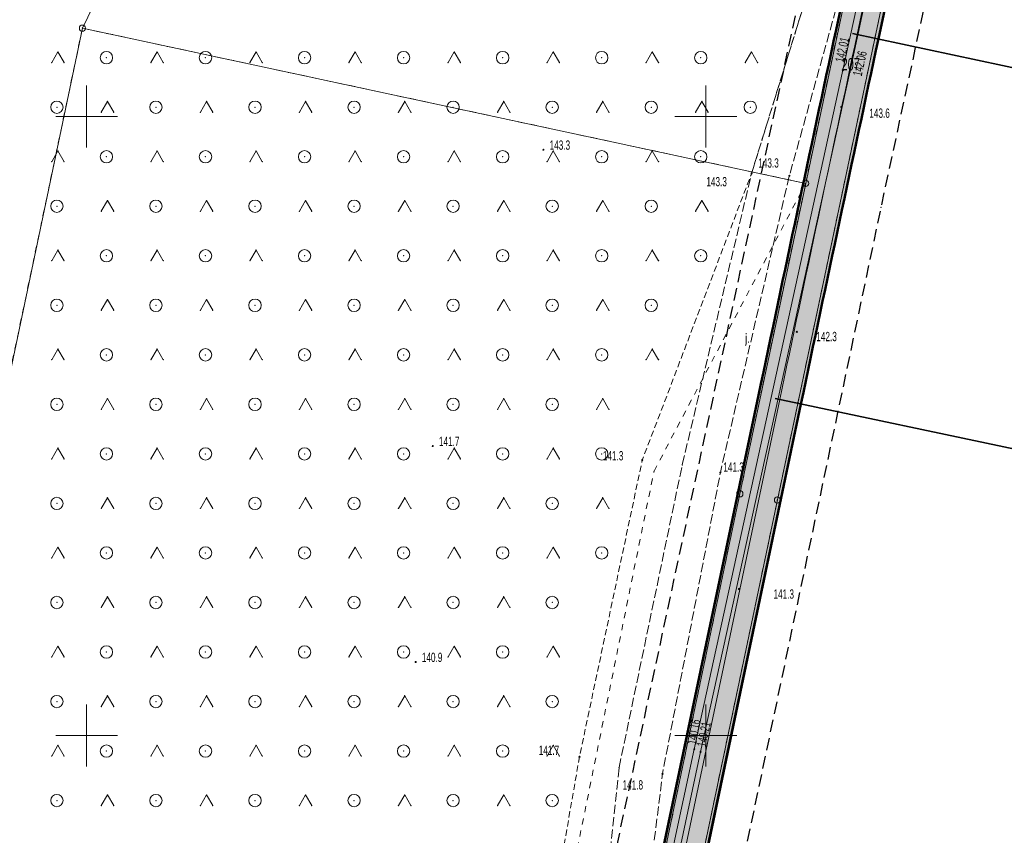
# Model space of a CAD drawing. Extents: x 6456700 to 6518119, y 5963420 to 5980059.
# Tile 132 of 256: x 6512063 to 6512143, y 5965491 to 5965557. Entities that reach past the tile are written whole.
import ezdxf
from ezdxf.enums import TextEntityAlignment as Align

# ---------------------------------------------------------------- set-up
doc = ezdxf.new("R2010")
doc.units = 0
doc.header["$MEASUREMENT"] = 0
for name, pattern in [('L_0_03', [1, 0.5, -0.5]), ('L_0_04', [1.5, 1, -0.5]), ('L_0_52', [1, 0.75, -0.25]), ('L_0_5A', [0.75, 0.5, -0.25])]:
    doc.linetypes.add(name, pattern=pattern)
doc.layers.get('0').update_dxf_attribs({"color": 2, "linetype": 'CONTINUOUS', "lineweight": 5})
for name, color, linetype, lineweight in [('18mm Kreska ciągła', 7, 'CONTINUOUS', 18), ('202_punkt_graniczny', 7, 'CONTINUOUS', 18), ('211_numer_dzialki_ewidencyjnej', 7, 'CONTINUOUS', 18), ('218_kontur_uzytku_gruntowego', 96, 'L_0_03', 18), ('219_dzialka_ewidencyjna', 7, 'CONTINUOUS', 18), ('35mm Ciągła', 7, 'CONTINUOUS', 35), ('50mm Kreska ciągła', 7, 'CONTINUOUS', 50), ('9mm Kreska ciągła', 252, 'CONTINUOUS', 9), ('jezdnia', 7, 'CONTINUOUS', 18), ('jezdnia_Atr17', 7, 'CONTINUOUS', 18), ('pikieta_naturalna', 7, 'CONTINUOUS', 18), ('pikieta_naturalna_Atr2', 7, 'CONTINUOUS', 18), ('przewod_kanalizacyjny', 7, 'CONTINUOUS', 18), ('przewod_wodociagowy', 7, 'CONTINUOUS', 18), ('rzedna', 7, 'CONTINUOUS', 18), ('rzedna_Atr2', 7, 'CONTINUOUS', 18), ('siatka_krzyrzy', 7, 'CONTINUOUS', 18), ('teren_zalesiony', 7, 'CONTINUOUS', 18), ('Zakres', 7, 'CONTINUOUS', 18)]:
    doc.layers.add(name, color=color, linetype=linetype, lineweight=lineweight)
doc.styles.get("Standard").update_dxf_attribs({"font": 'txt', "width": 0.75})

# ---------------------------------------------------------------- blocks, each defined once
blk = doc.blocks.new('mdcp_nowa')
at = {"layer": 'pikieta_naturalna', "linetype": 'Continuous', "lineweight": 18, "true_color": 0x000000}
for points in [[(6494860.94, 5982000.725, 1), (6494860.94, 5982000.815, 1)], [(6494836.89, 5981997.265, 1), (6494836.89, 5981997.355, 1)], [(6494853.7, 5981995.345, 1), (6494853.7, 5981995.435, 1)], [(6494856.75, 5981995.165, 1), (6494856.75, 5981995.255, 1)], [(6494857.35, 5981982.555, 1), (6494857.35, 5981982.645, 1)], [(6494827.95, 5981973.335, 1), (6494827.95, 5981973.425, 1)], [(6494844.87, 5981972.195, 1), (6494844.87, 5981972.285, 1)], [(6494851.18, 5981971.205, 1), (6494851.18, 5981971.295, 1)], [(6494852.68, 5981961.785, 1), (6494852.68, 5981961.875, 1)], [(6494826.57, 5981955.895, 1), (6494826.57, 5981955.985, 1)], [(6494839.8, 5981948.245, 1), (6494839.8, 5981948.335, 1)], [(6494846.51, 5981946.875, 1), (6494846.51, 5981946.965, 1)]]:
    blk.add_hatch(color=18, dxfattribs=at).paths.add_polyline_path(points)
at = {"layer": 'rzedna', "linetype": 'Continuous', "lineweight": 18, "true_color": 0x000000}
for points in [[(6494861.07, 5982003.685, 1), (6494861.07, 5982003.775, 1)], [(6494861.63, 5982003.535, 1), (6494861.63, 5982003.625, 1)], [(6494849.07, 5981948.845, 1), (6494849.07, 5981948.935, 1)], [(6494849.58, 5981948.635, 1), (6494849.58, 5981948.725, 1)]]:
    blk.add_hatch(color=18, dxfattribs=at).paths.add_polyline_path(points)
at = {"layer": '202_punkt_graniczny', "color": 7, "linetype": 'Continuous', "lineweight": 18}
for centre in [(6494799.66, 5982007.13), (6494858.07, 5981994.59), (6494852.75, 5981969.52), (6494855.79, 5981969.03)]:
    blk.add_circle(centre, 0.25, dxfattribs=at)
at = {"layer": '202_punkt_graniczny'}
for p in [(6494799.66, 5982007.13), (6494858.07, 5981994.59), (6494852.75, 5981969.52), (6494855.79, 5981969.03)]:
    blk.add_point(p, dxfattribs=at)
at = {"layer": '218_kontur_uzytku_gruntowego', "lineweight": 18, "flags": 128}
for points in [[(6494855, 5982121.3), (6494799.66, 5982007.13)], [(6494858.07, 5981994.59), (6494873.54, 5982067.42)], [(6494855.79, 5981969.03), (6494869.2, 5982032.6)], [(6494799.66, 5982007.13), (6494785.95, 5981941.99)], [(6494799.66, 5982007.13), (6494858.07, 5981994.59)], [(6494845.82, 5981971.35), (6494858.07, 5981994.59)], [(6494852.75, 5981969.52), (6494858.07, 5981994.59)], [(6494837.83, 5981932.04), (6494845.82, 5981971.35)], [(6494832.25, 5981871.72), (6494852.75, 5981969.52)], [(6494835.19, 5981871.1), (6494855.79, 5981969.03)]]:
    blk.add_lwpolyline(points, dxfattribs=at)
at = {"layer": '218_kontur_uzytku_gruntowego'}
for p in [(6494799.66, 5982007.13), (6494799.66, 5982007.13), (6494799.66, 5982007.13), (6494799.66, 5982007.13), (6494858.07, 5981994.59), (6494858.07, 5981994.59), (6494858.07, 5981994.59), (6494858.07, 5981994.59), (6494858.07, 5981994.59), (6494858.07, 5981994.59), (6494858.07, 5981994.59), (6494858.07, 5981994.59), (6494845.82, 5981971.35), (6494845.82, 5981971.35), (6494845.82, 5981971.35), (6494845.82, 5981971.35), (6494852.75, 5981969.52), (6494852.75, 5981969.52), (6494852.75, 5981969.52), (6494852.75, 5981969.52), (6494855.79, 5981969.03), (6494855.79, 5981969.03), (6494855.79, 5981969.03), (6494855.79, 5981969.03)]:
    blk.add_point(p, dxfattribs=at)
at = {"layer": '219_dzialka_ewidencyjna', "color": 3, "linetype": 'Continuous', "lineweight": 18, "flags": 128}
for points in [[(6494855, 5982121.3), (6494799.66, 5982007.13)], [(6494858.07, 5981994.59), (6494873.54, 5982067.42)], [(6494855.79, 5981969.03), (6494869.2, 5982032.6)], [(6494799.66, 5982007.13), (6494785.95, 5981941.99)], [(6494799.66, 5982007.13), (6494858.07, 5981994.59)], [(6494858.07, 5981994.59), (6494852.75, 5981969.52)], [(6494852.75, 5981969.52), (6494832.25, 5981871.72)], [(6494855.79, 5981969.03), (6494835.19, 5981871.1)]]:
    blk.add_lwpolyline(points, dxfattribs=at)
at = {"layer": '219_dzialka_ewidencyjna', "color": 3}
for p in [(6494799.66, 5982007.13), (6494799.66, 5982007.13), (6494799.66, 5982007.13), (6494858.07, 5981994.59), (6494858.07, 5981994.59), (6494858.07, 5981994.59), (6494852.75, 5981969.52), (6494852.75, 5981969.52), (6494855.79, 5981969.03), (6494855.79, 5981969.03)]:
    blk.add_point(p, dxfattribs=at)
at = {"layer": 'jezdnia', "color": 7, "linetype": 'L_0_52', "lineweight": 18, "flags": 128}
blk.add_lwpolyline([(6494843, 5981947.41), (6494848.1, 5981971.86), (6494853.7, 5981995.39), (6494858.39, 5982010.52), (6494872.69, 5982068.07), (6494867.75, 5982038.16), (6494860.84, 5982009.85), (6494856.75, 5981995.21), (6494851.18, 5981971.25), (6494846.51, 5981946.92), (6494842.93, 5981917.97), (6494839.86, 5981918.42)], close=True, dxfattribs=at)
at = {"layer": 'jezdnia'}
for p in [(6494853.7, 5981995.39), (6494856.75, 5981995.21), (6494848.1, 5981971.86), (6494851.18, 5981971.25), (6494843, 5981947.41), (6494846.51, 5981946.92)]:
    blk.add_point(p, dxfattribs=at)
at = {"layer": 'pikieta_naturalna', "color": 7, "linetype": 'Continuous', "lineweight": 18}
for centre in [(6494860.94, 5982000.77), (6494836.89, 5981997.31), (6494853.7, 5981995.39), (6494856.75, 5981995.21), (6494857.35, 5981982.6), (6494827.95, 5981973.38), (6494844.87, 5981972.24), (6494851.18, 5981971.25), (6494852.68, 5981961.83), (6494826.57, 5981955.94), (6494839.8, 5981948.29), (6494846.51, 5981946.92)]:
    blk.add_circle(centre, 0.045, dxfattribs=at)
at = {"layer": 'pikieta_naturalna'}
for p in [(6494860.94, 5982000.77), (6494836.89, 5981997.31), (6494853.7, 5981995.39), (6494856.75, 5981995.21), (6494857.35, 5981982.6), (6494827.95, 5981973.38), (6494844.87, 5981972.24), (6494851.18, 5981971.25), (6494852.68, 5981961.83), (6494826.57, 5981955.94), (6494839.8, 5981948.29), (6494846.51, 5981946.92)]:
    blk.add_point(p, dxfattribs=at)
at = {"layer": 'przewod_kanalizacyjny', "color": 34, "linetype": 'Continuous', "lineweight": 18, "flags": 128}
blk.add_lwpolyline([(6494710.02, 5981224.59), (6494712.73, 5981299.13), (6494714.74, 5981309.22), (6494725.45, 5981361.32), (6494736.71, 5981416.58), (6494748.57, 5981474.51), (6494759.64, 5981528.56), (6494769.33, 5981575.9), (6494780.23, 5981628.88), (6494789.56, 5981673.48), (6494801.12, 5981726.88), (6494812.93, 5981781.06), (6494824.61, 5981835.02), (6494837.01, 5981892.75), (6494849.07, 5981948.89), (6494861.07, 5982003.73), (6494867.35, 5982032.39), (6494874.85, 5982069.31)], dxfattribs=at)
at = {"layer": 'przewod_kanalizacyjny'}
for p in [(6494861.07, 5982003.73), (6494849.07, 5981948.89)]:
    blk.add_point(p, dxfattribs=at)
at = {"layer": 'przewod_wodociagowy', "color": 5, "linetype": 'Continuous', "lineweight": 18, "flags": 128}
blk.add_lwpolyline([(6494892.06, 5982140.59), (6494877.83, 5982080.71), (6494875.47, 5982069.24), (6494867.82, 5982032.34), (6494861.63, 5982003.58), (6494849.58, 5981948.68), (6494837.65, 5981892.5), (6494825.12, 5981834.8), (6494813.48, 5981780.79), (6494801.71, 5981726.67), (6494790.16, 5981673.27), (6494780.64, 5981628.68), (6494769.72, 5981575.76), (6494760.13, 5981528.44), (6494749.03, 5981474.44), (6494737.27, 5981416.53), (6494726.02, 5981361.28), (6494715.35, 5981309.09), (6494713.3, 5981298.99), (6494710.89, 5981224.49)], dxfattribs=at)
at = {"layer": 'przewod_wodociagowy'}
for p in [(6494861.63, 5982003.58), (6494849.58, 5981948.68)]:
    blk.add_point(p, dxfattribs=at)
at = {"layer": 'rzedna', "color": 7, "linetype": 'Continuous', "lineweight": 18}
for centre in [(6494861.07, 5982003.73), (6494861.63, 5982003.58), (6494849.07, 5981948.89), (6494849.58, 5981948.68)]:
    blk.add_circle(centre, 0.045, dxfattribs=at)
at = {"layer": 'rzedna'}
for p in [(6494861.07, 5982003.73), (6494861.63, 5982003.58), (6494849.07, 5981948.89), (6494849.58, 5981948.68)]:
    blk.add_point(p, dxfattribs=at)
at = {"layer": 'siatka_krzyrzy', "linetype": 'Continuous', "lineweight": 18, "flags": 128}
for points in [[(6494800, 5981997.5), (6494800, 5982002.5)], [(6494850, 5981997.5), (6494850, 5982002.5)], [(6494797.5, 5982000), (6494802.5, 5982000)], [(6494847.5, 5982000), (6494852.5, 5982000)], [(6494800, 5981947.5), (6494800, 5981952.5)], [(6494850, 5981947.5), (6494850, 5981952.5)], [(6494797.5, 5981950), (6494802.5, 5981950)], [(6494847.5, 5981950), (6494852.5, 5981950)]]:
    blk.add_lwpolyline(points, dxfattribs=at)
at = {"layer": 'teren_zalesiony', "color": 7, "linetype": 'L_0_5A', "lineweight": 18, "flags": 128}
blk.add_lwpolyline([(6494749.04, 5981637.69), (6494755.66, 5981670.01), (6494737.46, 5981764.28), (6494737.16, 5981791.3), (6494749.04, 5981852.67), (6494764.75, 5981913.45), (6494775.9, 5981961.48), (6494777.87, 5981989.51), (6494783.45, 5982011.84), (6494839.49, 5982122.69), (6494841.39, 5982126.46), (6494851.65, 5982122.44), (6494855, 5982121.3), (6494865.72, 5982117.22), (6494882.84, 5982111.12), (6494875.44, 5982082.97), (6494872.69, 5982068.07), (6494858.39, 5982010.52), (6494853.7, 5981995.39), (6494844.87, 5981972.24), (6494839.8, 5981948.29), (6494834.59, 5981918.29), (6494833.67, 5981895.64), (6494825.04, 5981866.45), (6494815.66, 5981839.49), (6494806.63, 5981812.44), (6494796.98, 5981779.38), (6494788.24, 5981753.69), (6494779.47, 5981722.59), (6494776.56, 5981704.35), (6494773.52, 5981676.05), (6494771.09, 5981650.72), (6494766.1, 5981631.37), (6494758.67, 5981613.63), (6494743.13, 5981581.66), (6494718.51, 5981591.3), (6494736.43, 5981613.92)], close=True, dxfattribs=at)
at = {"layer": 'teren_zalesiony', "color": 7, "linetype": 'Continuous', "lineweight": 18, "flags": 128}
for points in [[(6494797.183, 5982004.343), (6494797.683, 5982005.209)], [(6494797.683, 5982005.209), (6494798.183, 5982004.343)], [(6494805.183, 5982004.343), (6494805.683, 5982005.209)], [(6494805.683, 5982005.209), (6494806.183, 5982004.343)], [(6494813.183, 5982004.343), (6494813.683, 5982005.209)], [(6494813.683, 5982005.209), (6494814.183, 5982004.343)], [(6494821.183, 5982004.343), (6494821.683, 5982005.209)], [(6494821.683, 5982005.209), (6494822.183, 5982004.343)], [(6494829.183, 5982004.343), (6494829.683, 5982005.209)], [(6494829.683, 5982005.209), (6494830.183, 5982004.343)], [(6494837.183, 5982004.343), (6494837.683, 5982005.209)], [(6494837.683, 5982005.209), (6494838.183, 5982004.343)], [(6494845.183, 5982004.343), (6494845.683, 5982005.209)], [(6494845.683, 5982005.209), (6494846.183, 5982004.343)], [(6494853.183, 5982004.343), (6494853.683, 5982005.209)], [(6494853.683, 5982005.209), (6494854.183, 5982004.343)], [(6494801.183, 5982000.343), (6494801.683, 5982001.209)], [(6494801.683, 5982001.209), (6494802.183, 5982000.343)], [(6494809.183, 5982000.343), (6494809.683, 5982001.209)], [(6494809.683, 5982001.209), (6494810.183, 5982000.343)], [(6494817.183, 5982000.343), (6494817.683, 5982001.209)], [(6494817.683, 5982001.209), (6494818.183, 5982000.343)], [(6494825.183, 5982000.343), (6494825.683, 5982001.209)], [(6494825.683, 5982001.209), (6494826.183, 5982000.343)], [(6494833.183, 5982000.343), (6494833.683, 5982001.209)], [(6494833.683, 5982001.209), (6494834.183, 5982000.343)], [(6494841.183, 5982000.343), (6494841.683, 5982001.209)], [(6494841.683, 5982001.209), (6494842.183, 5982000.343)], [(6494849.183, 5982000.343), (6494849.683, 5982001.209)], [(6494849.683, 5982001.209), (6494850.183, 5982000.343)], [(6494797.183, 5981996.343), (6494797.683, 5981997.209)], [(6494797.683, 5981997.209), (6494798.183, 5981996.343)], [(6494805.183, 5981996.343), (6494805.683, 5981997.209)], [(6494805.683, 5981997.209), (6494806.183, 5981996.343)], [(6494813.183, 5981996.343), (6494813.683, 5981997.209)], [(6494813.683, 5981997.209), (6494814.183, 5981996.343)], [(6494821.183, 5981996.343), (6494821.683, 5981997.209)], [(6494821.683, 5981997.209), (6494822.183, 5981996.343)], [(6494829.183, 5981996.343), (6494829.683, 5981997.209)], [(6494829.683, 5981997.209), (6494830.183, 5981996.343)], [(6494837.183, 5981996.343), (6494837.683, 5981997.209)], [(6494837.683, 5981997.209), (6494838.183, 5981996.343)], [(6494845.183, 5981996.343), (6494845.683, 5981997.209)], [(6494845.683, 5981997.209), (6494846.183, 5981996.343)], [(6494801.183, 5981992.343), (6494801.683, 5981993.209)], [(6494801.683, 5981993.209), (6494802.183, 5981992.343)], [(6494809.183, 5981992.343), (6494809.683, 5981993.209)], [(6494809.683, 5981993.209), (6494810.183, 5981992.343)], [(6494817.183, 5981992.343), (6494817.683, 5981993.209)], [(6494817.683, 5981993.209), (6494818.183, 5981992.343)], [(6494825.183, 5981992.343), (6494825.683, 5981993.209)], [(6494825.683, 5981993.209), (6494826.183, 5981992.343)], [(6494833.183, 5981992.343), (6494833.683, 5981993.209)], [(6494833.683, 5981993.209), (6494834.183, 5981992.343)], [(6494841.183, 5981992.343), (6494841.683, 5981993.209)], [(6494841.683, 5981993.209), (6494842.183, 5981992.343)], [(6494849.183, 5981992.343), (6494849.683, 5981993.209)], [(6494849.683, 5981993.209), (6494850.183, 5981992.343)], [(6494797.183, 5981988.343), (6494797.683, 5981989.209)], [(6494797.683, 5981989.209), (6494798.183, 5981988.343)], [(6494805.183, 5981988.343), (6494805.683, 5981989.209)], [(6494805.683, 5981989.209), (6494806.183, 5981988.343)], [(6494813.183, 5981988.343), (6494813.683, 5981989.209)], [(6494813.683, 5981989.209), (6494814.183, 5981988.343)], [(6494821.183, 5981988.343), (6494821.683, 5981989.209)], [(6494821.683, 5981989.209), (6494822.183, 5981988.343)], [(6494829.183, 5981988.343), (6494829.683, 5981989.209)], [(6494829.683, 5981989.209), (6494830.183, 5981988.343)], [(6494837.183, 5981988.343), (6494837.683, 5981989.209)], [(6494837.683, 5981989.209), (6494838.183, 5981988.343)], [(6494845.183, 5981988.343), (6494845.683, 5981989.209)], [(6494845.683, 5981989.209), (6494846.183, 5981988.343)], [(6494801.183, 5981984.343), (6494801.683, 5981985.209)], [(6494801.683, 5981985.209), (6494802.183, 5981984.343)], [(6494809.183, 5981984.343), (6494809.683, 5981985.209)], [(6494809.683, 5981985.209), (6494810.183, 5981984.343)], [(6494817.183, 5981984.343), (6494817.683, 5981985.209)], [(6494817.683, 5981985.209), (6494818.183, 5981984.343)], [(6494825.183, 5981984.343), (6494825.683, 5981985.209)], [(6494825.683, 5981985.209), (6494826.183, 5981984.343)], [(6494833.183, 5981984.343), (6494833.683, 5981985.209)], [(6494833.683, 5981985.209), (6494834.183, 5981984.343)], [(6494841.183, 5981984.343), (6494841.683, 5981985.209)], [(6494841.683, 5981985.209), (6494842.183, 5981984.343)], [(6494797.183, 5981980.343), (6494797.683, 5981981.209)], [(6494797.683, 5981981.209), (6494798.183, 5981980.343)], [(6494805.183, 5981980.343), (6494805.683, 5981981.209)], [(6494805.683, 5981981.209), (6494806.183, 5981980.343)], [(6494813.183, 5981980.343), (6494813.683, 5981981.209)], [(6494813.683, 5981981.209), (6494814.183, 5981980.343)], [(6494821.183, 5981980.343), (6494821.683, 5981981.209)], [(6494821.683, 5981981.209), (6494822.183, 5981980.343)], [(6494829.183, 5981980.343), (6494829.683, 5981981.209)], [(6494829.683, 5981981.209), (6494830.183, 5981980.343)], [(6494837.183, 5981980.343), (6494837.683, 5981981.209)], [(6494837.683, 5981981.209), (6494838.183, 5981980.343)], [(6494845.183, 5981980.343), (6494845.683, 5981981.209)], [(6494845.683, 5981981.209), (6494846.183, 5981980.343)], [(6494801.183, 5981976.343), (6494801.683, 5981977.209)], [(6494801.683, 5981977.209), (6494802.183, 5981976.343)], [(6494809.183, 5981976.343), (6494809.683, 5981977.209)], [(6494809.683, 5981977.209), (6494810.183, 5981976.343)], [(6494817.183, 5981976.343), (6494817.683, 5981977.209)], [(6494817.683, 5981977.209), (6494818.183, 5981976.343)], [(6494825.183, 5981976.343), (6494825.683, 5981977.209)], [(6494825.683, 5981977.209), (6494826.183, 5981976.343)], [(6494833.183, 5981976.343), (6494833.683, 5981977.209)], [(6494833.683, 5981977.209), (6494834.183, 5981976.343)], [(6494841.183, 5981976.343), (6494841.683, 5981977.209)], [(6494841.683, 5981977.209), (6494842.183, 5981976.343)], [(6494797.183, 5981972.343), (6494797.683, 5981973.209)], [(6494797.683, 5981973.209), (6494798.183, 5981972.343)], [(6494805.183, 5981972.343), (6494805.683, 5981973.209)], [(6494805.683, 5981973.209), (6494806.183, 5981972.343)], [(6494813.183, 5981972.343), (6494813.683, 5981973.209)], [(6494813.683, 5981973.209), (6494814.183, 5981972.343)], [(6494821.183, 5981972.343), (6494821.683, 5981973.209)], [(6494821.683, 5981973.209), (6494822.183, 5981972.343)], [(6494829.183, 5981972.343), (6494829.683, 5981973.209)], [(6494829.683, 5981973.209), (6494830.183, 5981972.343)], [(6494837.183, 5981972.343), (6494837.683, 5981973.209)], [(6494837.683, 5981973.209), (6494838.183, 5981972.343)], [(6494801.183, 5981968.343), (6494801.683, 5981969.209)], [(6494801.683, 5981969.209), (6494802.183, 5981968.343)], [(6494809.183, 5981968.343), (6494809.683, 5981969.209)], [(6494809.683, 5981969.209), (6494810.183, 5981968.343)], [(6494817.183, 5981968.343), (6494817.683, 5981969.209)], [(6494817.683, 5981969.209), (6494818.183, 5981968.343)], [(6494825.183, 5981968.343), (6494825.683, 5981969.209)], [(6494825.683, 5981969.209), (6494826.183, 5981968.343)], [(6494833.183, 5981968.343), (6494833.683, 5981969.209)], [(6494833.683, 5981969.209), (6494834.183, 5981968.343)], [(6494841.183, 5981968.343), (6494841.683, 5981969.209)], [(6494841.683, 5981969.209), (6494842.183, 5981968.343)], [(6494797.183, 5981964.343), (6494797.683, 5981965.209)], [(6494797.683, 5981965.209), (6494798.183, 5981964.343)], [(6494805.183, 5981964.343), (6494805.683, 5981965.209)], [(6494805.683, 5981965.209), (6494806.183, 5981964.343)], [(6494813.183, 5981964.343), (6494813.683, 5981965.209)], [(6494813.683, 5981965.209), (6494814.183, 5981964.343)], [(6494821.183, 5981964.343), (6494821.683, 5981965.209)], [(6494821.683, 5981965.209), (6494822.183, 5981964.343)], [(6494829.183, 5981964.343), (6494829.683, 5981965.209)], [(6494829.683, 5981965.209), (6494830.183, 5981964.343)], [(6494837.183, 5981964.343), (6494837.683, 5981965.209)], [(6494837.683, 5981965.209), (6494838.183, 5981964.343)], [(6494801.183, 5981960.343), (6494801.683, 5981961.209)], [(6494801.683, 5981961.209), (6494802.183, 5981960.343)], [(6494809.183, 5981960.343), (6494809.683, 5981961.209)], [(6494809.683, 5981961.209), (6494810.183, 5981960.343)], [(6494817.183, 5981960.343), (6494817.683, 5981961.209)], [(6494817.683, 5981961.209), (6494818.183, 5981960.343)], [(6494825.183, 5981960.343), (6494825.683, 5981961.209)], [(6494825.683, 5981961.209), (6494826.183, 5981960.343)], [(6494833.183, 5981960.343), (6494833.683, 5981961.209)], [(6494833.683, 5981961.209), (6494834.183, 5981960.343)], [(6494797.183, 5981956.343), (6494797.683, 5981957.209)], [(6494797.683, 5981957.209), (6494798.183, 5981956.343)], [(6494805.183, 5981956.343), (6494805.683, 5981957.209)], [(6494805.683, 5981957.209), (6494806.183, 5981956.343)], [(6494813.183, 5981956.343), (6494813.683, 5981957.209)], [(6494813.683, 5981957.209), (6494814.183, 5981956.343)], [(6494821.183, 5981956.343), (6494821.683, 5981957.209)], [(6494821.683, 5981957.209), (6494822.183, 5981956.343)], [(6494829.183, 5981956.343), (6494829.683, 5981957.209)], [(6494829.683, 5981957.209), (6494830.183, 5981956.343)], [(6494837.183, 5981956.343), (6494837.683, 5981957.209)], [(6494837.683, 5981957.209), (6494838.183, 5981956.343)], [(6494801.183, 5981952.343), (6494801.683, 5981953.209)], [(6494801.683, 5981953.209), (6494802.183, 5981952.343)], [(6494809.183, 5981952.343), (6494809.683, 5981953.209)], [(6494809.683, 5981953.209), (6494810.183, 5981952.343)], [(6494817.183, 5981952.343), (6494817.683, 5981953.209)], [(6494817.683, 5981953.209), (6494818.183, 5981952.343)], [(6494825.183, 5981952.343), (6494825.683, 5981953.209)], [(6494825.683, 5981953.209), (6494826.183, 5981952.343)], [(6494833.183, 5981952.343), (6494833.683, 5981953.209)], [(6494833.683, 5981953.209), (6494834.183, 5981952.343)], [(6494797.183, 5981948.343), (6494797.683, 5981949.209)], [(6494797.683, 5981949.209), (6494798.183, 5981948.343)], [(6494805.183, 5981948.343), (6494805.683, 5981949.209)], [(6494805.683, 5981949.209), (6494806.183, 5981948.343)], [(6494813.183, 5981948.343), (6494813.683, 5981949.209)], [(6494813.683, 5981949.209), (6494814.183, 5981948.343)], [(6494821.183, 5981948.343), (6494821.683, 5981949.209)], [(6494821.683, 5981949.209), (6494822.183, 5981948.343)], [(6494829.183, 5981948.343), (6494829.683, 5981949.209)], [(6494829.683, 5981949.209), (6494830.183, 5981948.343)], [(6494837.183, 5981948.343), (6494837.683, 5981949.209)], [(6494837.683, 5981949.209), (6494838.183, 5981948.343)], [(6494801.183, 5981944.343), (6494801.683, 5981945.209)], [(6494801.683, 5981945.209), (6494802.183, 5981944.343)], [(6494809.183, 5981944.343), (6494809.683, 5981945.209)], [(6494809.683, 5981945.209), (6494810.183, 5981944.343)], [(6494817.183, 5981944.343), (6494817.683, 5981945.209)], [(6494817.683, 5981945.209), (6494818.183, 5981944.343)], [(6494825.183, 5981944.343), (6494825.683, 5981945.209)], [(6494825.683, 5981945.209), (6494826.183, 5981944.343)], [(6494833.183, 5981944.343), (6494833.683, 5981945.209)], [(6494833.683, 5981945.209), (6494834.183, 5981944.343)]]:
    blk.add_lwpolyline(points, dxfattribs=at)
at = {"layer": 'teren_zalesiony', "color": 7, "linetype": 'Continuous', "lineweight": 18}
for centre in [(6494801.596, 5982004.746), (6494809.596, 5982004.746), (6494817.596, 5982004.746), (6494825.596, 5982004.746), (6494833.596, 5982004.746), (6494841.596, 5982004.746), (6494849.596, 5982004.746), (6494797.596, 5982000.746), (6494805.596, 5982000.746), (6494813.596, 5982000.746), (6494821.596, 5982000.746), (6494829.596, 5982000.746), (6494837.596, 5982000.746), (6494845.596, 5982000.746), (6494853.596, 5982000.746), (6494801.596, 5981996.746), (6494809.596, 5981996.746), (6494817.596, 5981996.746), (6494825.596, 5981996.746), (6494833.596, 5981996.746), (6494841.596, 5981996.746), (6494849.596, 5981996.746), (6494797.596, 5981992.746), (6494805.596, 5981992.746), (6494813.596, 5981992.746), (6494821.596, 5981992.746), (6494829.596, 5981992.746), (6494837.596, 5981992.746), (6494845.596, 5981992.746), (6494801.596, 5981988.746), (6494809.596, 5981988.746), (6494817.596, 5981988.746), (6494825.596, 5981988.746), (6494833.596, 5981988.746), (6494841.596, 5981988.746), (6494849.596, 5981988.746), (6494797.596, 5981984.746), (6494805.596, 5981984.746), (6494813.596, 5981984.746), (6494821.596, 5981984.746), (6494829.596, 5981984.746), (6494837.596, 5981984.746), (6494845.596, 5981984.746), (6494801.596, 5981980.746), (6494809.596, 5981980.746), (6494817.596, 5981980.746), (6494825.596, 5981980.746), (6494833.596, 5981980.746), (6494841.596, 5981980.746), (6494797.596, 5981976.746), (6494805.596, 5981976.746), (6494813.596, 5981976.746), (6494821.596, 5981976.746), (6494829.596, 5981976.746), (6494837.596, 5981976.746), (6494801.596, 5981972.746), (6494809.596, 5981972.746), (6494817.596, 5981972.746), (6494825.596, 5981972.746), (6494833.596, 5981972.746), (6494841.596, 5981972.746), (6494797.596, 5981968.746), (6494805.596, 5981968.746), (6494813.596, 5981968.746), (6494821.596, 5981968.746), (6494829.596, 5981968.746), (6494837.596, 5981968.746), (6494801.596, 5981964.746), (6494809.596, 5981964.746), (6494817.596, 5981964.746), (6494825.596, 5981964.746), (6494833.596, 5981964.746), (6494841.596, 5981964.746), (6494797.596, 5981960.746), (6494805.596, 5981960.746), (6494813.596, 5981960.746), (6494821.596, 5981960.746), (6494829.596, 5981960.746), (6494837.596, 5981960.746), (6494801.596, 5981956.746), (6494809.596, 5981956.746), (6494817.596, 5981956.746), (6494825.596, 5981956.746), (6494833.596, 5981956.746), (6494797.596, 5981952.746), (6494805.596, 5981952.746), (6494813.596, 5981952.746), (6494821.596, 5981952.746), (6494829.596, 5981952.746), (6494837.596, 5981952.746), (6494801.596, 5981948.746), (6494809.596, 5981948.746), (6494817.596, 5981948.746), (6494825.596, 5981948.746), (6494833.596, 5981948.746), (6494797.596, 5981944.746), (6494805.596, 5981944.746), (6494813.596, 5981944.746), (6494821.596, 5981944.746), (6494829.596, 5981944.746), (6494837.596, 5981944.746)]:
    blk.add_circle(centre, 0.5, dxfattribs=at)
at = {"layer": 'teren_zalesiony'}
for p in [(6494797.683, 5982005.209), (6494797.683, 5982005.209), (6494801.596, 5982004.746), (6494805.683, 5982005.209), (6494805.683, 5982005.209), (6494809.596, 5982004.746), (6494813.683, 5982005.209), (6494813.683, 5982005.209), (6494817.596, 5982004.746), (6494821.683, 5982005.209), (6494821.683, 5982005.209), (6494825.596, 5982004.746), (6494829.683, 5982005.209), (6494829.683, 5982005.209), (6494833.596, 5982004.746), (6494837.683, 5982005.209), (6494837.683, 5982005.209), (6494841.596, 5982004.746), (6494845.683, 5982005.209), (6494845.683, 5982005.209), (6494849.596, 5982004.746), (6494853.683, 5982005.209), (6494853.683, 5982005.209), (6494797.183, 5982004.343), (6494798.183, 5982004.343), (6494805.183, 5982004.343), (6494806.183, 5982004.343), (6494813.183, 5982004.343), (6494814.183, 5982004.343), (6494821.183, 5982004.343), (6494822.183, 5982004.343), (6494829.183, 5982004.343), (6494830.183, 5982004.343), (6494837.183, 5982004.343), (6494838.183, 5982004.343), (6494845.183, 5982004.343), (6494846.183, 5982004.343), (6494853.183, 5982004.343), (6494854.183, 5982004.343), (6494797.596, 5982000.746), (6494801.683, 5982001.209), (6494801.683, 5982001.209), (6494805.596, 5982000.746), (6494809.683, 5982001.209), (6494809.683, 5982001.209), (6494813.596, 5982000.746), (6494817.683, 5982001.209), (6494817.683, 5982001.209), (6494821.596, 5982000.746), (6494825.683, 5982001.209), (6494825.683, 5982001.209), (6494829.596, 5982000.746), (6494833.683, 5982001.209), (6494833.683, 5982001.209), (6494837.596, 5982000.746), (6494841.683, 5982001.209), (6494841.683, 5982001.209), (6494845.596, 5982000.746), (6494849.683, 5982001.209), (6494849.683, 5982001.209), (6494853.596, 5982000.746), (6494801.183, 5982000.343), (6494802.183, 5982000.343), (6494809.183, 5982000.343), (6494810.183, 5982000.343), (6494817.183, 5982000.343), (6494818.183, 5982000.343), (6494825.183, 5982000.343), (6494826.183, 5982000.343), (6494833.183, 5982000.343), (6494834.183, 5982000.343), (6494841.183, 5982000.343), (6494842.183, 5982000.343), (6494849.183, 5982000.343), (6494850.183, 5982000.343), (6494797.683, 5981997.209), (6494797.683, 5981997.209), (6494801.596, 5981996.746), (6494805.683, 5981997.209), (6494805.683, 5981997.209), (6494809.596, 5981996.746), (6494813.683, 5981997.209), (6494813.683, 5981997.209), (6494817.596, 5981996.746), (6494821.683, 5981997.209), (6494821.683, 5981997.209), (6494825.596, 5981996.746), (6494829.683, 5981997.209), (6494829.683, 5981997.209), (6494833.596, 5981996.746), (6494837.683, 5981997.209), (6494837.683, 5981997.209), (6494841.596, 5981996.746), (6494845.683, 5981997.209), (6494845.683, 5981997.209), (6494849.596, 5981996.746), (6494797.183, 5981996.343), (6494798.183, 5981996.343), (6494805.183, 5981996.343), (6494806.183, 5981996.343), (6494813.183, 5981996.343), (6494814.183, 5981996.343), (6494821.183, 5981996.343), (6494822.183, 5981996.343), (6494829.183, 5981996.343), (6494830.183, 5981996.343), (6494837.183, 5981996.343), (6494838.183, 5981996.343), (6494845.183, 5981996.343), (6494846.183, 5981996.343), (6494853.7, 5981995.39), (6494797.596, 5981992.746), (6494801.683, 5981993.209), (6494801.683, 5981993.209), (6494805.596, 5981992.746), (6494809.683, 5981993.209), (6494809.683, 5981993.209), (6494813.596, 5981992.746), (6494817.683, 5981993.209), (6494817.683, 5981993.209), (6494821.596, 5981992.746), (6494825.683, 5981993.209), (6494825.683, 5981993.209), (6494829.596, 5981992.746), (6494833.683, 5981993.209), (6494833.683, 5981993.209), (6494837.596, 5981992.746), (6494841.683, 5981993.209), (6494841.683, 5981993.209), (6494845.596, 5981992.746), (6494849.683, 5981993.209), (6494849.683, 5981993.209), (6494801.183, 5981992.343), (6494802.183, 5981992.343), (6494809.183, 5981992.343), (6494810.183, 5981992.343), (6494817.183, 5981992.343), (6494818.183, 5981992.343), (6494825.183, 5981992.343), (6494826.183, 5981992.343), (6494833.183, 5981992.343), (6494834.183, 5981992.343), (6494841.183, 5981992.343), (6494842.183, 5981992.343), (6494849.183, 5981992.343), (6494850.183, 5981992.343), (6494797.683, 5981989.209), (6494797.683, 5981989.209), (6494801.596, 5981988.746), (6494805.683, 5981989.209), (6494805.683, 5981989.209), (6494809.596, 5981988.746), (6494813.683, 5981989.209), (6494813.683, 5981989.209), (6494817.596, 5981988.746), (6494821.683, 5981989.209), (6494821.683, 5981989.209), (6494825.596, 5981988.746), (6494829.683, 5981989.209), (6494829.683, 5981989.209), (6494833.596, 5981988.746), (6494837.683, 5981989.209), (6494837.683, 5981989.209), (6494841.596, 5981988.746), (6494845.683, 5981989.209), (6494845.683, 5981989.209), (6494849.596, 5981988.746), (6494797.183, 5981988.343), (6494798.183, 5981988.343), (6494805.183, 5981988.343), (6494806.183, 5981988.343), (6494813.183, 5981988.343), (6494814.183, 5981988.343), (6494821.183, 5981988.343), (6494822.183, 5981988.343), (6494829.183, 5981988.343), (6494830.183, 5981988.343), (6494837.183, 5981988.343), (6494838.183, 5981988.343), (6494845.183, 5981988.343), (6494846.183, 5981988.343), (6494797.596, 5981984.746), (6494801.683, 5981985.209), (6494801.683, 5981985.209), (6494805.596, 5981984.746), (6494809.683, 5981985.209), (6494809.683, 5981985.209), (6494813.596, 5981984.746), (6494817.683, 5981985.209), (6494817.683, 5981985.209), (6494821.596, 5981984.746), (6494825.683, 5981985.209), (6494825.683, 5981985.209), (6494829.596, 5981984.746), (6494833.683, 5981985.209), (6494833.683, 5981985.209), (6494837.596, 5981984.746), (6494841.683, 5981985.209), (6494841.683, 5981985.209), (6494845.596, 5981984.746), (6494801.183, 5981984.343), (6494802.183, 5981984.343), (6494809.183, 5981984.343), (6494810.183, 5981984.343), (6494817.183, 5981984.343), (6494818.183, 5981984.343), (6494825.183, 5981984.343), (6494826.183, 5981984.343), (6494833.183, 5981984.343), (6494834.183, 5981984.343), (6494841.183, 5981984.343), (6494842.183, 5981984.343), (6494797.683, 5981981.209), (6494797.683, 5981981.209), (6494801.596, 5981980.746), (6494805.683, 5981981.209), (6494805.683, 5981981.209), (6494809.596, 5981980.746), (6494813.683, 5981981.209), (6494813.683, 5981981.209), (6494817.596, 5981980.746), (6494821.683, 5981981.209), (6494821.683, 5981981.209), (6494825.596, 5981980.746), (6494829.683, 5981981.209), (6494829.683, 5981981.209), (6494833.596, 5981980.746), (6494837.683, 5981981.209), (6494837.683, 5981981.209), (6494841.596, 5981980.746), (6494845.683, 5981981.209), (6494845.683, 5981981.209), (6494797.183, 5981980.343), (6494798.183, 5981980.343), (6494805.183, 5981980.343), (6494806.183, 5981980.343), (6494813.183, 5981980.343), (6494814.183, 5981980.343), (6494821.183, 5981980.343), (6494822.183, 5981980.343), (6494829.183, 5981980.343), (6494830.183, 5981980.343), (6494837.183, 5981980.343), (6494838.183, 5981980.343), (6494845.183, 5981980.343), (6494846.183, 5981980.343), (6494797.596, 5981976.746), (6494801.683, 5981977.209), (6494801.683, 5981977.209), (6494805.596, 5981976.746), (6494809.683, 5981977.209), (6494809.683, 5981977.209), (6494813.596, 5981976.746), (6494817.683, 5981977.209), (6494817.683, 5981977.209), (6494821.596, 5981976.746), (6494825.683, 5981977.209), (6494825.683, 5981977.209), (6494829.596, 5981976.746), (6494833.683, 5981977.209), (6494833.683, 5981977.209), (6494837.596, 5981976.746), (6494841.683, 5981977.209), (6494841.683, 5981977.209), (6494801.183, 5981976.343), (6494802.183, 5981976.343), (6494809.183, 5981976.343), (6494810.183, 5981976.343), (6494817.183, 5981976.343), (6494818.183, 5981976.343), (6494825.183, 5981976.343), (6494826.183, 5981976.343), (6494833.183, 5981976.343), (6494834.183, 5981976.343), (6494841.183, 5981976.343), (6494842.183, 5981976.343), (6494797.683, 5981973.209), (6494797.683, 5981973.209), (6494801.596, 5981972.746), (6494805.683, 5981973.209), (6494805.683, 5981973.209), (6494809.596, 5981972.746), (6494813.683, 5981973.209), (6494813.683, 5981973.209), (6494817.596, 5981972.746), (6494821.683, 5981973.209), (6494821.683, 5981973.209), (6494825.596, 5981972.746), (6494829.683, 5981973.209), (6494829.683, 5981973.209), (6494833.596, 5981972.746), (6494837.683, 5981973.209), (6494837.683, 5981973.209), (6494841.596, 5981972.746), (6494797.183, 5981972.343), (6494798.183, 5981972.343), (6494805.183, 5981972.343), (6494806.183, 5981972.343), (6494813.183, 5981972.343), (6494814.183, 5981972.343), (6494821.183, 5981972.343), (6494822.183, 5981972.343), (6494829.183, 5981972.343), (6494830.183, 5981972.343), (6494837.183, 5981972.343), (6494838.183, 5981972.343), (6494844.87, 5981972.24), (6494797.596, 5981968.746), (6494801.683, 5981969.209), (6494801.683, 5981969.209), (6494805.596, 5981968.746), (6494809.683, 5981969.209), (6494809.683, 5981969.209), (6494813.596, 5981968.746), (6494817.683, 5981969.209), (6494817.683, 5981969.209), (6494821.596, 5981968.746), (6494825.683, 5981969.209), (6494825.683, 5981969.209), (6494829.596, 5981968.746), (6494833.683, 5981969.209), (6494833.683, 5981969.209), (6494837.596, 5981968.746), (6494841.683, 5981969.209), (6494841.683, 5981969.209), (6494801.183, 5981968.343), (6494802.183, 5981968.343), (6494809.183, 5981968.343), (6494810.183, 5981968.343), (6494817.183, 5981968.343), (6494818.183, 5981968.343), (6494825.183, 5981968.343), (6494826.183, 5981968.343), (6494833.183, 5981968.343), (6494834.183, 5981968.343), (6494841.183, 5981968.343), (6494842.183, 5981968.343), (6494797.683, 5981965.209), (6494797.683, 5981965.209), (6494801.596, 5981964.746), (6494805.683, 5981965.209), (6494805.683, 5981965.209), (6494809.596, 5981964.746), (6494813.683, 5981965.209), (6494813.683, 5981965.209), (6494817.596, 5981964.746), (6494821.683, 5981965.209), (6494821.683, 5981965.209), (6494825.596, 5981964.746), (6494829.683, 5981965.209), (6494829.683, 5981965.209), (6494833.596, 5981964.746), (6494837.683, 5981965.209), (6494837.683, 5981965.209), (6494841.596, 5981964.746), (6494797.183, 5981964.343), (6494798.183, 5981964.343), (6494805.183, 5981964.343), (6494806.183, 5981964.343), (6494813.183, 5981964.343), (6494814.183, 5981964.343), (6494821.183, 5981964.343), (6494822.183, 5981964.343), (6494829.183, 5981964.343), (6494830.183, 5981964.343), (6494837.183, 5981964.343), (6494838.183, 5981964.343), (6494797.596, 5981960.746), (6494801.683, 5981961.209), (6494801.683, 5981961.209), (6494805.596, 5981960.746), (6494809.683, 5981961.209), (6494809.683, 5981961.209), (6494813.596, 5981960.746), (6494817.683, 5981961.209), (6494817.683, 5981961.209), (6494821.596, 5981960.746), (6494825.683, 5981961.209), (6494825.683, 5981961.209), (6494829.596, 5981960.746), (6494833.683, 5981961.209), (6494833.683, 5981961.209), (6494837.596, 5981960.746), (6494801.183, 5981960.343), (6494802.183, 5981960.343), (6494809.183, 5981960.343), (6494810.183, 5981960.343), (6494817.183, 5981960.343), (6494818.183, 5981960.343), (6494825.183, 5981960.343), (6494826.183, 5981960.343), (6494833.183, 5981960.343), (6494834.183, 5981960.343), (6494797.683, 5981957.209), (6494797.683, 5981957.209), (6494801.596, 5981956.746), (6494805.683, 5981957.209), (6494805.683, 5981957.209), (6494809.596, 5981956.746), (6494813.683, 5981957.209), (6494813.683, 5981957.209), (6494817.596, 5981956.746), (6494821.683, 5981957.209), (6494821.683, 5981957.209), (6494825.596, 5981956.746), (6494829.683, 5981957.209), (6494829.683, 5981957.209), (6494833.596, 5981956.746), (6494837.683, 5981957.209), (6494837.683, 5981957.209), (6494797.183, 5981956.343), (6494798.183, 5981956.343), (6494805.183, 5981956.343), (6494806.183, 5981956.343), (6494813.183, 5981956.343), (6494814.183, 5981956.343), (6494821.183, 5981956.343), (6494822.183, 5981956.343), (6494829.183, 5981956.343), (6494830.183, 5981956.343), (6494837.183, 5981956.343), (6494838.183, 5981956.343), (6494797.596, 5981952.746), (6494801.683, 5981953.209), (6494801.683, 5981953.209), (6494805.596, 5981952.746), (6494809.683, 5981953.209), (6494809.683, 5981953.209), (6494813.596, 5981952.746), (6494817.683, 5981953.209), (6494817.683, 5981953.209), (6494821.596, 5981952.746), (6494825.683, 5981953.209), (6494825.683, 5981953.209), (6494829.596, 5981952.746), (6494833.683, 5981953.209), (6494833.683, 5981953.209), (6494837.596, 5981952.746), (6494801.183, 5981952.343), (6494802.183, 5981952.343), (6494809.183, 5981952.343), (6494810.183, 5981952.343), (6494817.183, 5981952.343), (6494818.183, 5981952.343), (6494825.183, 5981952.343), (6494826.183, 5981952.343), (6494833.183, 5981952.343), (6494834.183, 5981952.343), (6494797.683, 5981949.209), (6494797.683, 5981949.209), (6494805.683, 5981949.209), (6494805.683, 5981949.209), (6494813.683, 5981949.209), (6494813.683, 5981949.209), (6494821.683, 5981949.209), (6494821.683, 5981949.209), (6494829.683, 5981949.209), (6494829.683, 5981949.209), (6494837.683, 5981949.209), (6494837.683, 5981949.209), (6494797.183, 5981948.343), (6494798.183, 5981948.343), (6494801.596, 5981948.746), (6494805.183, 5981948.343), (6494806.183, 5981948.343), (6494809.596, 5981948.746), (6494813.183, 5981948.343), (6494814.183, 5981948.343), (6494817.596, 5981948.746), (6494821.183, 5981948.343), (6494822.183, 5981948.343), (6494825.596, 5981948.746), (6494829.183, 5981948.343), (6494830.183, 5981948.343), (6494833.596, 5981948.746), (6494837.183, 5981948.343), (6494838.183, 5981948.343), (6494839.8, 5981948.29), (6494801.683, 5981945.209), (6494801.683, 5981945.209), (6494809.683, 5981945.209), (6494809.683, 5981945.209), (6494817.683, 5981945.209), (6494817.683, 5981945.209), (6494825.683, 5981945.209), (6494825.683, 5981945.209), (6494833.683, 5981945.209), (6494833.683, 5981945.209), (6494797.596, 5981944.746), (6494801.183, 5981944.343), (6494802.183, 5981944.343), (6494805.596, 5981944.746), (6494809.183, 5981944.343), (6494810.183, 5981944.343), (6494813.596, 5981944.746), (6494817.183, 5981944.343), (6494818.183, 5981944.343), (6494821.596, 5981944.746), (6494825.183, 5981944.343), (6494826.183, 5981944.343), (6494829.596, 5981944.746), (6494833.183, 5981944.343), (6494834.183, 5981944.343), (6494837.596, 5981944.746)]:
    blk.add_point(p, dxfattribs=at)
at = {"layer": 'Zakres', "linetype": 'L_0_04', "lineweight": 25, "flags": 128}
blk.add_lwpolyline([(6495113.77, 5985050.22), (6495121.12, 5984877.07), (6495125.76, 5984757.87), (6495129.89, 5984649.81), (6495141.08, 5984611.3), (6495145.77, 5984544.53), (6495147.36, 5984487.27), (6495157.22, 5984392.07), (6495162.95, 5984387.45), (6495180.24, 5984384.16), (6495229.5, 5984386.61), (6495251.65, 5984373.41), (6495258.77, 5984357.12), (6495255.44, 5984330.44), (6495250.77, 5984304.39), (6495252.21, 5984282.78), (6495255.46, 5984256.45), (6495254.94, 5984238.25), (6495266.4, 5984211), (6495277.24, 5984182.33), (6495294.2, 5984133.19), (6495300.94, 5984095.37), (6495313.24, 5984037.69), (6495317.44, 5983978.18), (6495300.35, 5983922.18), (6495282.35, 5983883.38), (6495266.21, 5983862.23), (6495242.03, 5983839.67), (6495211.11, 5983816.86), (6495158.26, 5983772.66), (6495130.6, 5983651.16), (6495116.31, 5983543.43), (6495129.51, 5983346.73), (6495134.58, 5983264.71), (6495139.64, 5983186.97), (6495193.25, 5983077.94), (6495199.2, 5983041.97), (6495206.23, 5983026), (6495208.96, 5983004.88), (6495202.27, 5982979.48), (6495202.42, 5982950.13), (6495209.35, 5982897.38), (6495215.97, 5982850.34), (6495228.6, 5982809.97), (6495226.85, 5982778.82), (6495225.04, 5982750.56), (6495220.26, 5982723.37), (6495226.54, 5982679.97), (6495206.06, 5982669.48), (6495192.68, 5982657.71), (6495184.57, 5982648.65), (6495174.78, 5982624.58), (6495164.23, 5982604.61), (6495150.7, 5982588.3), (6495137.69, 5982582.43), (6495118.26, 5982573.75), (6495100.35, 5982558.42), (6495090.36, 5982544.99), (6495075.87, 5982519.06), (6495060.83, 5982499.68), (6495049.41, 5982485.49), (6495035.07, 5982459.7), (6495006.7, 5982406.64), (6494980.89, 5982351.84), (6494944.35, 5982293.29), (6494925.72, 5982250.11), (6494905.2, 5982190.37), (6494898.43, 5982153.5), (6494879.51, 5982063.89), (6494864.14, 5981992.66), (6494816.93, 5981768.61), (6494777.79, 5981577.7), (6494739.84, 5981394.72), (6494718.65, 5981297.89), (6494716.45, 5981237.31), (6494738.62, 5981208.21), (6494776.48, 5981173.06), (6494817.16, 5981137.44), (6494847.63, 5981109.8), (6494877.39, 5981077.08), (6494912.75, 5981030.55), (6494916.06, 5981014.71), (6494903.86, 5980957.01), (6494916.13, 5980953.51), (6494892.32, 5980927.59), (6494850.7, 5980858.8), (6494806.81, 5980779.89), (6494785.1, 5980753.49), (6494715.22, 5980723.29), (6494679.96, 5980686.78), (6494651.35, 5980651.29), (6494549.14, 5980683.24), (6494511.84, 5980659.66), (6494443.61, 5980630.33), (6494428.78, 5980598.6), (6494431.58, 5980579.46), (6494420.56, 5980549.76), (6494416.45, 5980528.2), (6494403.86, 5980507.16), (6494388.89, 5980482.96), (6494365.32, 5980407.99), (6494335.67, 5980315.15), (6494332.29, 5980297.41), (6494335.1, 5980278.18), (6494347.25, 5980254.84), (6494336.79, 5980250.09), (6494300.04, 5980271.34), (6494320.8, 5980301.43), (6494336.81, 5980349.17), (6494344.85, 5980380.92), (6494360.85, 5980437.13), (6494374.18, 5980476.38), (6494386.14, 5980498.84), (6494403.02, 5980528.52), (6494411.33, 5980563.19), (6494420.84, 5980586.25), (6494420.25, 5980601.11), (6494434.95, 5980635.94), (6494446.75, 5980644.99), (6494465.77, 5980647.27), (6494513.02, 5980669.46), (6494507.85, 5980679.68), (6494547.89, 5980705.83), (6494570.06, 5980691.34), (6494636.17, 5980669.05), (6494706.14, 5980756.86), (6494742.78, 5980772.58), (6494798.53, 5980814.27), (6494826.12, 5980867.97), (6494849.57, 5980908.6), (6494845.35, 5980942.01), (6494853.94, 5980970.83), (6494891.08, 5980960.54), (6494890.11, 5980965.73), (6494903.94, 5981025.69), (6494869.98, 5981070.3), (6494770.97, 5981160.58), (6494728.18, 5981200.64), (6494706.13, 5981229.56), (6494707.94, 5981299.75), (6494728.84, 5981398.1), (6494767.06, 5981580.19), (6494806.17, 5981770.55), (6494854.36, 5981994.76), (6494869.73, 5982065.97), (6494888.61, 5982155.44), (6494891.67, 5982173.95), (6494895.82, 5982197.45), (6494916.38, 5982253.72), (6494935.47, 5982297.95), (6494954.97, 5982331.67), (6494972.09, 5982356.64), (6494997.76, 5982411.14), (6495026.29, 5982464.48), (6495041.09, 5982491.09), (6495052.99, 5982505.88), (6495067.51, 5982524.6), (6495081.94, 5982550.43), (6495092.99, 5982565.28), (6495112.86, 5982582.29), (6495133.59, 5982591.55), (6495144.48, 5982596.46), (6495155.87, 5982610.19), (6495165.7, 5982628.8), (6495175.96, 5982654.03), (6495185.62, 5982664.83), (6495200.4, 5982677.82), (6495212.49, 5982688.04), (6495209.64, 5982723.43), (6495215.22, 5982750.57), (6495216.87, 5982779.54), (6495218.31, 5982809.31), (6495206.86, 5982847.92), (6495199.44, 5982894.74), (6495192.11, 5982948.71), (6495190.16, 5982979.24), (6495183.47, 5983075.16), (6495129.79, 5983184.34), (6495124.6, 5983264.07), (6495119.53, 5983346.09), (6495106.27, 5983543.75), (6495120.74, 5983652.9), (6495148.75, 5983779.42), (6495204.15, 5983826.04), (6495273.41, 5983889.36), (6495288.53, 5983927.42), (6495300.83, 5983964.69), (6495303.91, 5983980.14), (6495301.32, 5984039.55), (6495291.1, 5984093.63), (6495284.5, 5984130.67), (6495267.84, 5984178.93), (6495257.12, 5984207.3), (6495244.96, 5984236.19), (6495244.79, 5984255.42), (6495242.25, 5984281.97), (6495240.71, 5984304.95), (6495245.55, 5984331.94), (6495248.51, 5984355.64), (6495243.77, 5984366.47), (6495226.98, 5984376.47), (6495179.54, 5984374.12), (6495158.61, 5984378.09), (6495147.7, 5984386.91), (6495137.38, 5984486.61), (6495135.78, 5984544.04), (6495131.18, 5984609.54), (6495119.95, 5984648.2), (6495115.76, 5984757.49), (6495111.12, 5984876.67), (6495103.73, 5985050.93), (6495109.36, 5985081.73), (6495120.41, 5985085.88)], close=True, dxfattribs=at)
at = {"layer": 'Zakres'}
for p in [(6494854.36, 5981994.76), (6494864.14, 5981992.66)]:
    blk.add_point(p, dxfattribs=at)
at = {"layer": '211_numer_dzialki_ewidencyjnej', "color": 7, "lineweight": 20, "width": 0.66}
blk.add_text('207', height=1, dxfattribs=at).set_placement((6494860.97, 5982004.71), align=Align.TOP_LEFT)
at = {"layer": 'jezdnia_Atr17', "color": 7, "lineweight": 15, "width": 0.66}
blk.add_text('j.', height=0.75, dxfattribs=at).set_placement((6494853.19, 5981982.46), align=Align.TOP_LEFT)
at = {"layer": 'pikieta_naturalna_Atr2', "color": 7, "lineweight": 15, "width": 0.66}
for s, p in [('143.6', (6494863.21, 5982000.64)), ('143.3', (6494837.39, 5981998.06)), ('143.3', (6494854.24, 5981996.62)), ('143.3', (6494850.05, 5981995.11)), ('142.3', (6494858.93, 5981982.6)), ('141.7', (6494828.45, 5981974.13)), ('141.3', (6494841.69, 5981972.97)), ('141.3', (6494851.42, 5981972.06)), ('141.3', (6494855.47, 5981961.8)), ('140.9', (6494827.07, 5981956.69)), ('141.7', (6494836.51, 5981949.19)), ('141.8', (6494843.28, 5981946.39))]:
    blk.add_text(s, height=0.75, dxfattribs=at).set_placement(p, align=Align.TOP_LEFT)
at = {"layer": 'rzedna_Atr2', "color": 7, "lineweight": 15, "width": 0.66}
for s, rotation, p in [('142.01', 77.8, (6494860.437, 5982004.479)), ('142.06', 77.6, (6494861.857, 5982003.371)), ('140.16', 80.5, (6494848.49, 5981949.363)), ('140.21', 78.3, (6494849.266, 5981949.183))]:
    blk.add_text(s, height=0.75, rotation=rotation, dxfattribs=at).set_placement(p, align=Align.TOP_LEFT)

msp = doc.modelspace()

# ---------------------------------------------------------------- block references
at = {"linetype": 'ByBlock'}
msp.add_blockref('mdcp_nowa', (17268.786, -16450.998), dxfattribs=at)

# ---------------------------------------------------------------- next in the draw order: hatches: boundary and pattern name
at = {"layer": '9mm Kreska ciągła'}
h = msp.add_hatch(dxfattribs=at)
h.set_pattern_fill('SAND_AND_LIME', color=4, scale=0.1)
h.set_pattern_definition([(37.5, (6506978.44693, 5965466.5146), (-0.0068032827, 0.208096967), [0, -0.16416, 0, -0.1836, 0, -0.1755]), (7.5, (6506978.44693, 5965466.5146), (0.191135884, 0.304791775), [0, -0.08856, 0, -0.14796, 0, -0.0567]), (-32.5, (6506978.3141, 5965466.5146), (0.336327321, 0.000611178), [0, -0.054, 0, -0.1944, 0, -0.2538]), (-42.5, (6506978.3141, 5965466.5146), (0.324661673, 0.094788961), [0, -0.027, 0, -0.12744, 0, -0.1458])])
h.paths.add_polyline_path([(6512110.549, 5965467.143), (6512123.051, 5965526.497, -0.000754), (6512129.304, 5965555.993), (6512164.146, 5965719.115, 0.050063), (6512164.212, 5965719.71), (6512170.437, 5965706.021), (6512170.11, 5965706.459, 0.64448), (6512164.772, 5965705.291), (6512132.727, 5965555.262, 0.000754), (6512126.476, 5965525.776), (6512113.974, 5965466.422), (6512110.549, 5965467.143)])

# ---------------------------------------------------------------- next in the draw order: linework, layer by layer
at = {"layer": '18mm Kreska ciągła', "color": 4, "ltscale": 0.1}
msp.add_line((6512163.177, 5965706.2), (6512131.016, 5965555.627), dxfattribs=at)
msp.add_lwpolyline([(6512124.763, 5965526.137), (6511981.952, 5964848.133, 0.046783), (6511981.208, 5964841.64), (6511980.073, 5964786.562, 0.193797), (6511985.368, 5964772.589), (6512012.531, 5964743.143, 0.025742), (6512030.868, 5964725.211), (6512140.209, 5964628.776, -0.068261), (6512158.093, 5964608.042), (6512174.467, 5964582.799, -0.215922), (6512178.786, 5964554.241), (6512162.669, 5964497.166)], format="xyb", dxfattribs=at)
msp.add_arc((6521910.183, 5963466.872), 9999.751, 167.9432349, 168.1159636, dxfattribs=at)
at = {"layer": '35mm Ciągła'}
for p, q in [((6512130.646, 5965555.706), (6512159.985, 5965549.443)), ((6512124.394, 5965526.214), (6512153.75, 5965520.033))]:
    msp.add_line(p, q, dxfattribs=at)
at = {"layer": '50mm Kreska ciągła', "color": 5, "ltscale": 0.1}
for points in [[(6512164.781, 5965738.75, 0.112216), (6512164.158, 5965720.307, -0.100378), (6512164.146, 5965719.115), (6512129.304, 5965555.993)], [(6512132.727, 5965555.262), (6512164.772, 5965705.291, -0.64448), (6512170.11, 5965706.459), (6512170.437, 5965706.021)]]:
    msp.add_lwpolyline(points, format="xyb", dxfattribs=at)
at = {"layer": '50mm Kreska ciągła', "color": 6, "ltscale": 0.1}
for points in [[(6512123.051, 5965526.497), (6511980.24, 5964848.494, 0.046783), (6511979.458, 5964841.676), (6511978.323, 5964786.598, 0.193797), (6511984.082, 5964771.402), (6512011.245, 5964741.957, 0.025742), (6512029.711, 5964723.898), (6512139.052, 5964627.464, -0.068261), (6512156.625, 5964607.09), (6512172.999, 5964581.847, -0.215922), (6512177.102, 5964554.717), (6512160.985, 5964497.642)], [(6512126.476, 5965525.776), (6511983.665, 5964847.772, 0.046783), (6511982.958, 5964841.604), (6511981.823, 5964786.526, 0.193797), (6511986.655, 5964773.776), (6512013.817, 5964744.33, 0.025742), (6512032.026, 5964726.523), (6512141.367, 5964630.089, -0.068261), (6512159.562, 5964608.994), (6512175.935, 5964583.751, -0.215922), (6512180.47, 5964553.766), (6512164.353, 5964496.691)]]:
    msp.add_lwpolyline(points, format="xyb", dxfattribs=at)
at = {"layer": '50mm Kreska ciągła', "color": 5, "ltscale": 0.1}
for points in [[(6512123.051, 5965526.497), (6512110.549, 5965467.143)], [(6512126.476, 5965525.776), (6512113.974, 5965466.422)]]:
    msp.add_lwpolyline(points, dxfattribs=at)
for radius in [10001.501, 9998.001]:
    msp.add_arc((6521910.183, 5963466.872), radius, 167.9432349, 168.1159636, dxfattribs=at)

doc.saveas('drawing.dxf')
